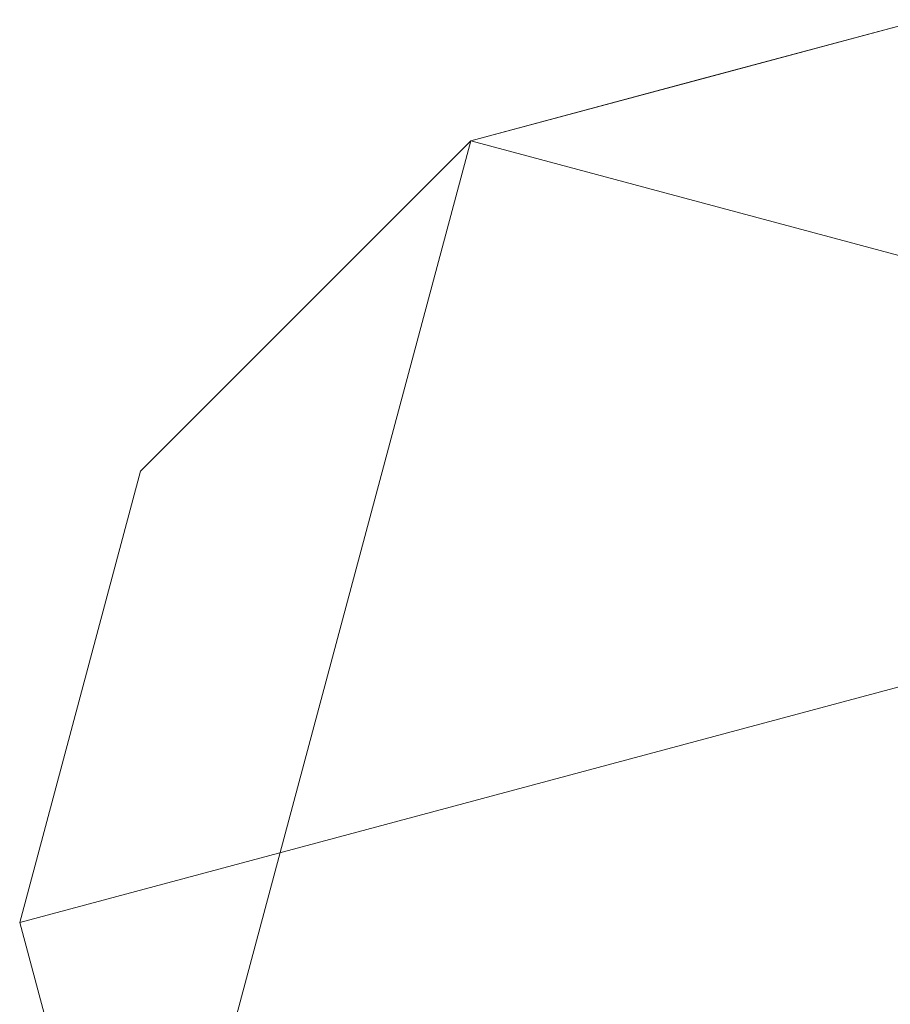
# Model space of a CAD drawing. Header units: inches. Extents: x -654 to -42, y 299 to 609.
# Tile 2 of 256: x -653.582 to -652.617, y 300.356 to 301.446. Entities that reach past the tile are written whole.
import ezdxf

# ---------------------------------------------------------------- set-up
doc = ezdxf.new("R2010")
doc.units = ezdxf.units.IN
doc.header["$MEASUREMENT"] = 0
doc.layers.add('A-FLOR-HRAL', color=1, linetype='Continuous', lineweight=9)

# ---------------------------------------------------------------- blocks, each defined once
blk = doc.blocks.new('Railing - 2_DIA-1147092-_3D_')
at = {"layer": 'A-FLOR-HRAL'}
mesh = blk.add_polyface(dxfattribs=at)
corners = [(-1, 0), (-1, 0, 39), (-0.866, 0.5, 39), (-0.5, 0.866, 39), (0, 1, 39), (0.5, 0.866, 39), (0.866, 0.5, 39), (1, 0, 39), (1, 0), (0.866, 0.5), (0.5, 0.866), (0, 1), (-0.5, 0.866), (-0.866, 0.5), (0.683, 0.683), (0.683, 0.683, 39), (0.9365, 0.2369, 39), (0.933, 0.25), (0.25, 0.933), (0.25, 0.933, 39), (-0.9365, 0.2369, 39), (-0.933, 0.25), (-0.683, 0.683, 39), (-0.683, 0.683), (-0.25, 0.933), (-0.25, 0.933, 39)]
mesh.append_faces([[corners[k] for k in face] for face in [(16, 17, 6), (2, 21, 20)]], dxfattribs={"vtx0": -1, "vtx1": -1})
mesh.append_faces([[corners[k] for k in face] for face in [(6, 9, 14, 15), (15, 14, 10, 5), (6, 17, 9), (19, 18, 11, 4), (18, 19, 5, 10), (16, 8, 17), (20, 21, 0), (22, 23, 13, 2), (24, 25, 4, 11), (3, 12, 23, 22), (25, 24, 12, 3)]], dxfattribs={"vtx0": -1, "vtx2": -1})
mesh.append_faces([[corners[k] for k in face] for face in [(7, 8, 16)]], dxfattribs={"vtx1": -1})
mesh.append_faces([[corners[k] for k in face] for face in [(13, 21, 2)]], dxfattribs={"vtx1": -1, "vtx2": -1})
mesh.append_faces([[corners[k] for k in face] for face in [(0, 1, 20)]], dxfattribs={"vtx2": -1})
mesh = blk.add_polyface(dxfattribs=at)
corners = [(1, 0), (0.866, -0.5), (0.5, -0.866), (0, -1), (-0.5, -0.866), (-0.866, -0.5), (-1, 0), (-0.866, 0.5), (-0.5, 0.866), (0, 1), (0.5, 0.866), (0.866, 0.5)]
mesh.append_faces([[corners[k] for k in face] for face in [(6, 3, 4, 5)]], dxfattribs={"vtx0": -1})
mesh.append_faces([[corners[k] for k in face] for face in [(8, 9, 2, 3)]], dxfattribs={"vtx1": -1, "vtx3": -1})
mesh.append_faces([[corners[k] for k in face] for face in [(0, 1, 2, 11)]], dxfattribs={"vtx2": -1})
mesh.append_faces([[corners[k] for k in face] for face in [(9, 10, 11, 2), (6, 7, 8, 3)]], dxfattribs={"vtx2": -1, "vtx3": -1})
mesh = blk.add_polyface(dxfattribs=at)
corners = [(-1, 0, 39), (-0.866, -0.5, 39), (-0.5, -0.866, 39), (0, -1, 39), (0.5, -0.866, 39), (0.866, -0.5, 39), (1, 0, 39), (0.866, 0.5, 39), (0.5, 0.866, 39), (0, 1, 39), (-0.5, 0.866, 39), (-0.866, 0.5, 39)]
mesh.append_faces([[corners[k] for k in face] for face in [(10, 7, 8, 9)]], dxfattribs={"vtx0": -1})
mesh.append_faces([[corners[k] for k in face] for face in [(4, 7, 10, 1)]], dxfattribs={"vtx0": -1, "vtx1": -1, "vtx2": -1, "vtx3": -1})
mesh.append_faces([[corners[k] for k in face] for face in [(5, 6, 7, 4)]], dxfattribs={"vtx2": -1})
mesh.append_faces([[corners[k] for k in face] for face in [(1, 2, 3, 4), (10, 11, 0, 1)]], dxfattribs={"vtx3": -1})
blk = doc.blocks.new('Railing - Railing-1129684-_3D_')
at = {"rotation": 89.99999999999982}
blk.add_blockref('Railing - 2_DIA-1147092-_3D_', (-652.582, 300.4464), dxfattribs=at)

msp = doc.modelspace()

# ---------------------------------------------------------------- block references
at = {"layer": 'A-FLOR-HRAL'}
msp.add_blockref('Railing - Railing-1129684-_3D_', (0, 0), dxfattribs=at)

doc.saveas('drawing.dxf')
